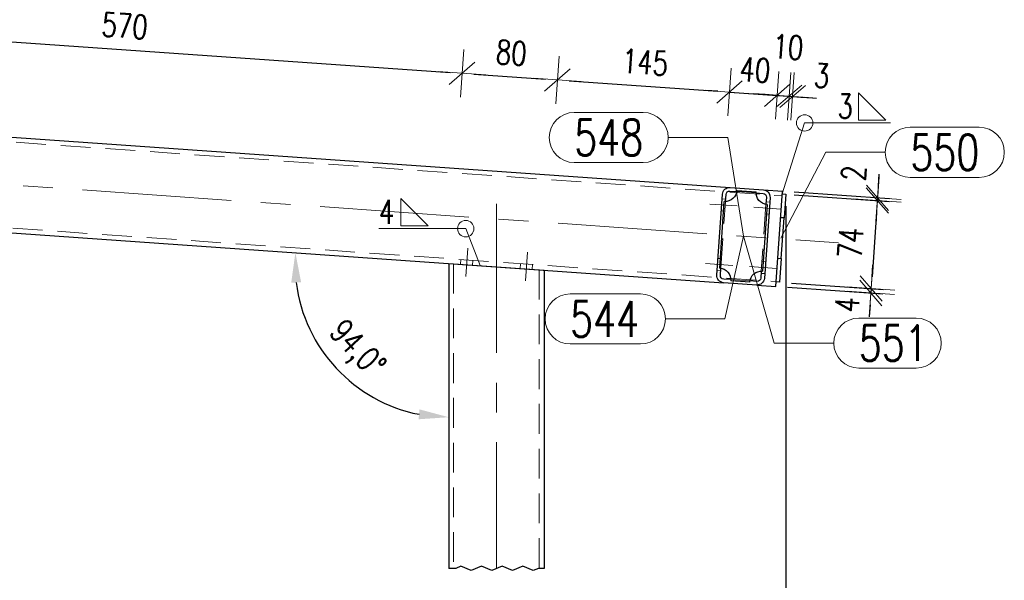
# Model space of a CAD drawing. Header units: millimetres. Extents: x -853 to -247, y 10927 to 11422.
# Tile 45 of 59: x -670 to -588, y 11273 to 11320. Entities that reach past the tile are written whole.
import ezdxf

# ---------------------------------------------------------------- set-up
doc = ezdxf.new("R2010")
doc.units = ezdxf.units.MM
doc.header["$LTSCALE"] = 10
doc.linetypes.add('HIDDEN', pattern=[0.375, 0.25, -0.125])
doc.linetypes.add('MITTE', pattern=[2, 1.25, -0.25, 0.25, -0.25])
doc.layers.get('Defpoints').update_dxf_attribs({"color": 1})
for name, color, linetype, lineweight in [('PS_DIM', 4, 'Continuous', 13), ('PS_Hidden', 2, 'HIDDEN', 9), ('PS_Mid', 5, 'MITTE', 15), ('PS_Pos', 1, 'Continuous', 15), ('PS_Shape', 161, 'Continuous', 30), ('PS_SOLID', 7, 'Continuous', 30), ('PS_Weld', 1, 'Continuous', 9)]:
    doc.layers.add(name, color=color, linetype=linetype, lineweight=lineweight)
doc.styles.add('simplex', font='simplex.shx', dxfattribs={"width": 0.75})
doc.dimstyles.new('1_10_GŁ_DS1-LS10', dxfattribs={"dimtxt": 2, "dimasz": 2, "dimexe": 2, "dimexo": 1, "dimgap": 1, "dimtad": 1, "dimjust": 4, "dimdec": 0, "dimlfac": 10, "dimtxsty": 'simplex', "dimblk1": 'NONE', "dimsah": 1, "dimcen": 2, "dimclrd": 256, "dimclre": 256, "dimclrt": 3, "dimadec": 1, "dimazin": 0, "dimtfac": 1, "dimtdec": 0, "dimtmove": 2, "dimatfit": 3, "dimfxl": 1, "dimarcsym": 0})
doc.dimstyles.new('1_10_PRZ', dxfattribs={"dimtxt": 2, "dimasz": 1, "dimexe": 2, "dimexo": 5, "dimgap": 1, "dimtad": 1, "dimdec": 0, "dimlfac": 10, "dimtxsty": 'simplex', "dimblk": 'dimznak', "dimcen": 2, "dimse1": 1, "dimse2": 1, "dimclrt": 3, "dimadec": 1, "dimazin": 0, "dimtfac": 1, "dimtdec": 0, "dimtix": 1, "dimtmove": 2, "dimatfit": 3, "dimldrblk": 'dim-grot', "dimfxl": 1, "dimarcsym": 0})
doc.dimstyles.new('1_10_SC', dxfattribs={"dimtxt": 2, "dimasz": 1, "dimexe": 1, "dimexo": 1, "dimgap": 1, "dimtad": 1, "dimdec": 0, "dimlfac": 10, "dimtxsty": 'simplex', "dimblk": 'dimznak', "dimcen": 2, "dimclrd": 256, "dimclre": 256, "dimclrt": 3, "dimadec": 1, "dimazin": 0, "dimtfac": 1, "dimtdec": 0, "dimtix": 1, "dimtmove": 2, "dimatfit": 3, "dimldrblk": 'dim-grot', "dimfxl": 1, "dimarcsym": 0})
doc.dimstyles.new('średnice', dxfattribs={"dimtxt": 2, "dimasz": 2.5, "dimexe": 1, "dimexo": 1, "dimgap": 1, "dimtad": 1, "dimdec": 0, "dimlfac": 10, "dimtxsty": 'simplex', "dimcen": 2, "dimclrd": 256, "dimclre": 256, "dimclrt": 3, "dimadec": 1, "dimazin": 0, "dimtfac": 1, "dimtdec": 0, "dimtix": 1, "dimtmove": 1, "dimatfit": 0, "dimfxl": 1, "dimarcsym": 0})

# ---------------------------------------------------------------- blocks, each defined once
blk = doc.blocks.new('*D28')
at = {"layer": 'Defpoints', "color": 0, "transparency": 16777216}
for p in [(-606.036, 11305.813), (-771.478, 11177.19), (-606.036, 11167.697)]:
    blk.add_point(p, dxfattribs=at)
at = {"layer": 'PS_DIM', "lineweight": -2, "transparency": 16777216}
for p, q in [((-606.036, 11304.813), (-606.036, 11165.697)), ((-771.478, 11176.19), (-771.478, 11165.697)), ((-771.478, 11167.697), (-608.036, 11167.697))]:
    blk.add_line(p, q, dxfattribs=at)
at = {"layer": 'PS_DIM', "transparency": 16777216}
blk.add_solid([(-608.036, 11168.03), (-608.036, 11167.363), (-606.036, 11167.697)], dxfattribs=at)
at = {"layer": 'PS_DIM', "color": 3, "transparency": 16777216, "insert": (-608.056, 11171.252), "char_height": 2, "attachment_point": 5, "rotation": 90, "style": 'simplex'}
blk.add_mtext('1654', dxfattribs=at)
blk = doc.blocks.new('_None')
blk = doc.blocks.new('dimznak')
at = {"color": 0}
for points in [[(0, 2), (0, -2)], [(-2, 0), (2, 0)]]:
    blk.add_lwpolyline(points, dxfattribs=at)
at = {"color": 2}
blk.add_lwpolyline([(1, 1), (-1, -1)], dxfattribs=at)
blk = doc.blocks.new('*D29')
at = {"layer": 'Defpoints', "color": 0, "transparency": 16777216}
for p in [(-606.036, 11305.813), (-779.478, 11177.19), (-606.036, 11161.722)]:
    blk.add_point(p, dxfattribs=at)
at = {"layer": 'PS_DIM', "color": 0, "lineweight": -2, "transparency": 16777216}
blk.add_line((-778.478, 11161.722), (-607.036, 11161.722), dxfattribs=at)
at = {"layer": 'PS_DIM', "color": 0, "lineweight": -2, "transparency": 16777216, "rotation": 180}
blk.add_blockref('dimznak', (-779.478, 11161.722), dxfattribs=at)
at = {"layer": 'PS_DIM', "color": 0, "lineweight": -2, "transparency": 16777216}
blk.add_blockref('dimznak', (-606.036, 11161.722), dxfattribs=at)
at = {"layer": 'PS_DIM', "color": 3, "transparency": 16777216, "insert": (-692.757, 11163.722), "char_height": 2, "attachment_point": 5, "style": 'simplex'}
blk.add_mtext('1734', dxfattribs=at)
blk = doc.blocks.new('dim-grot')
blk.add_hatch(color=256).paths.add_polyline_path([(0, 0), (-2, 0.5), (-2, -0.5)])
blk.add_lwpolyline([(0, 0), (-2, 0.5), (-2, -0.5), (0, 0)])
blk = doc.blocks.new('*D68')
at = {"layer": 'Defpoints', "color": 0, "transparency": 16777216}
for p in [(-633.198, 11315.945), (-690.655, 11311.366), (-634.314, 11300.004)]:
    blk.add_point(p, dxfattribs=at)
at = {"layer": 'PS_DIM', "color": 0, "lineweight": -2, "transparency": 16777216}
blk.add_line((-689.058, 11319.856), (-634.196, 11316.015), dxfattribs=at)
for p, rotation in [((-690.055, 11319.925), 175.995827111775), ((-633.198, 11315.945), 355.995827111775)]:
    blk.add_blockref('dimznak', p, dxfattribs=dict(at, rotation=rotation))
at = {"layer": 'PS_DIM', "color": 3, "transparency": 16777216, "insert": (-661.487, 11319.93), "char_height": 2, "attachment_point": 5, "rotation": 355.99583, "style": 'simplex'}
blk.add_mtext('570', dxfattribs=at)
blk = doc.blocks.new('*D69')
at = {"layer": 'Defpoints', "color": 0, "transparency": 16777216}
for p in [(-625.198, 11315.385), (-634.314, 11300.004), (-626.314, 11299.444)]:
    blk.add_point(p, dxfattribs=at)
at = {"layer": 'PS_DIM', "color": 0, "lineweight": -2, "transparency": 16777216}
blk.add_line((-632.201, 11315.876), (-626.196, 11315.455), dxfattribs=at)
for p, rotation in [((-633.198, 11315.945), 175.995827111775), ((-625.198, 11315.385), 355.995827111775)]:
    blk.add_blockref('dimznak', p, dxfattribs=dict(at, rotation=rotation))
at = {"layer": 'PS_DIM', "color": 3, "transparency": 16777216, "insert": (-629.058, 11317.66), "char_height": 2, "attachment_point": 5, "rotation": 355.99583, "style": 'simplex'}
blk.add_mtext('80', dxfattribs=at)
blk = doc.blocks.new('*D70')
at = {"layer": 'Defpoints', "color": 0, "transparency": 16777216}
for p in [(-610.749, 11314.374), (-611.349, 11305.814), (-626.314, 11299.444)]:
    blk.add_point(p, dxfattribs=at)
at = {"layer": 'PS_DIM', "color": 0, "lineweight": -2, "transparency": 16777216}
blk.add_line((-624.201, 11315.316), (-611.747, 11314.444), dxfattribs=at)
for p, rotation in [((-625.198, 11315.385), 175.995827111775), ((-610.749, 11314.374), 355.995827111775)]:
    blk.add_blockref('dimznak', p, dxfattribs=dict(at, rotation=rotation))
at = {"layer": 'PS_DIM', "color": 3, "transparency": 16777216, "insert": (-617.834, 11316.875), "char_height": 2, "attachment_point": 5, "rotation": 355.99583, "style": 'simplex'}
blk.add_mtext('145', dxfattribs=at)
blk = doc.blocks.new('*D71')
at = {"layer": 'Defpoints', "color": 0, "transparency": 16777216}
for p in [(-606.759, 11314.095), (-611.349, 11305.814), (-607.358, 11305.535)]:
    blk.add_point(p, dxfattribs=at)
at = {"layer": 'PS_DIM', "color": 0, "lineweight": -2, "transparency": 16777216}
for p, q in [((-611.747, 11314.444), (-612.745, 11314.514)), ((-610.749, 11314.374), (-606.759, 11314.095)), ((-605.762, 11314.025), (-604.764, 11313.955))]:
    blk.add_line(p, q, dxfattribs=at)
for p, rotation in [((-610.749, 11314.374), 355.995827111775), ((-606.759, 11314.095), 175.995827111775)]:
    blk.add_blockref('dimznak', p, dxfattribs=dict(at, rotation=rotation))
at = {"layer": 'PS_DIM', "color": 3, "transparency": 16777216, "insert": (-608.615, 11316.229), "char_height": 2, "attachment_point": 5, "rotation": 355.99583, "style": 'simplex'}
blk.add_mtext('40', dxfattribs=at)
blk = doc.blocks.new('*D72')
at = {"layer": 'Defpoints', "color": 0, "transparency": 16777216}
for p in [(-605.762, 11314.025), (-606.319, 11306.064), (-607.358, 11305.535)]:
    blk.add_point(p, dxfattribs=at)
at = {"layer": 'PS_DIM', "color": 0, "lineweight": -2, "transparency": 16777216}
for p, q in [((-607.757, 11314.164), (-608.754, 11314.234)), ((-606.759, 11314.095), (-605.762, 11314.025)), ((-604.764, 11313.955), (-603.767, 11313.885))]:
    blk.add_line(p, q, dxfattribs=at)
for p, rotation in [((-606.759, 11314.095), 355.995827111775), ((-605.762, 11314.025), 175.995827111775)]:
    blk.add_blockref('dimznak', p, dxfattribs=dict(at, rotation=rotation))
at = {"layer": 'PS_DIM', "color": 3, "transparency": 16777216, "insert": (-605.844, 11318.144), "char_height": 2, "attachment_point": 5, "rotation": 355.99583, "style": 'simplex'}
blk.add_mtext('10', dxfattribs=at)
blk = doc.blocks.new('*D73')
at = {"layer": 'Defpoints', "color": 0, "transparency": 16777216}
for p in [(-605.462, 11314.004), (-606.319, 11306.064), (-606.036, 11305.813)]:
    blk.add_point(p, dxfattribs=at)
at = {"layer": 'PS_DIM', "color": 0, "lineweight": -2, "transparency": 16777216}
for p, q in [((-606.759, 11314.095), (-607.757, 11314.164)), ((-605.762, 11314.025), (-605.462, 11314.004)), ((-604.465, 11313.934), (-603.467, 11313.864))]:
    blk.add_line(p, q, dxfattribs=at)
for p, rotation in [((-605.762, 11314.025), 355.995827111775), ((-605.462, 11314.004), 175.995827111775)]:
    blk.add_blockref('dimznak', p, dxfattribs=dict(at, rotation=rotation))
at = {"layer": 'PS_DIM', "color": 3, "transparency": 16777216, "insert": (-603.015, 11315.747), "char_height": 2, "attachment_point": 5, "rotation": 355.99583, "style": 'simplex'}
blk.add_mtext('3', dxfattribs=at)
blk = doc.blocks.new('*D75')
at = {"layer": 'Defpoints', "color": 0, "transparency": 16777216}
for p in [(-606.335, 11305.834), (-606.319, 11306.064), (-598.354, 11305.276)]:
    blk.add_point(p, dxfattribs=at)
at = {"layer": 'PS_DIM', "lineweight": -2, "transparency": 16777216}
for p, q in [((-598.269, 11306.503), (-598.199, 11307.5)), ((-605.337, 11305.764), (-597.357, 11305.206)), ((-605.321, 11305.994), (-597.341, 11305.435)), ((-598.338, 11305.505), (-598.354, 11305.276)), ((-598.424, 11304.278), (-598.494, 11303.28))]:
    blk.add_line(p, q, dxfattribs=at)
for p, rotation in [((-598.338, 11305.505), 265.9958270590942), ((-598.354, 11305.276), 85.99582705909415)]:
    blk.add_blockref('dimznak', p, dxfattribs=dict(at, rotation=rotation))
at = {"layer": 'PS_DIM', "color": 3, "transparency": 16777216, "insert": (-600.342, 11307.57), "char_height": 2, "attachment_point": 5, "rotation": 85.99583, "style": 'simplex'}
blk.add_mtext('2', dxfattribs=at)
blk = doc.blocks.new('*D76')
at = {"layer": 'Defpoints', "color": 0, "transparency": 16777216}
for p in [(-606.335, 11305.834), (-606.552, 11298.431), (-598.871, 11297.894)]:
    blk.add_point(p, dxfattribs=at)
at = {"layer": 'PS_DIM', "lineweight": -2, "transparency": 16777216}
for p, q in [((-605.337, 11305.764), (-597.357, 11305.206)), ((-598.424, 11304.278), (-598.801, 11298.891)), ((-605.555, 11298.361), (-597.874, 11297.824))]:
    blk.add_line(p, q, dxfattribs=at)
for p, rotation in [((-598.354, 11305.276), 85.99582705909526), ((-598.871, 11297.894), 265.9958270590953)]:
    blk.add_blockref('dimznak', p, dxfattribs=dict(at, rotation=rotation))
at = {"layer": 'PS_DIM', "color": 3, "transparency": 16777216, "insert": (-600.608, 11301.724), "char_height": 2, "attachment_point": 5, "rotation": 85.99583, "style": 'simplex'}
blk.add_mtext('74', dxfattribs=at)
blk = doc.blocks.new('*D77')
at = {"layer": 'Defpoints', "color": 0, "transparency": 16777216}
for p in [(-606.552, 11298.431), (-606.878, 11298.083), (-598.897, 11297.525)]:
    blk.add_point(p, dxfattribs=at)
at = {"layer": 'PS_DIM', "lineweight": -2, "transparency": 16777216}
for p, q in [((-598.801, 11298.891), (-598.732, 11299.889)), ((-605.555, 11298.361), (-597.874, 11297.824)), ((-605.88, 11298.014), (-597.899, 11297.455)), ((-598.871, 11297.894), (-598.897, 11297.525)), ((-598.967, 11296.527), (-599.037, 11295.53))]:
    blk.add_line(p, q, dxfattribs=at)
for p, rotation in [((-598.871, 11297.894), 265.9958270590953), ((-598.897, 11297.525), 85.99582705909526)]:
    blk.add_blockref('dimznak', p, dxfattribs=dict(at, rotation=rotation))
at = {"layer": 'PS_DIM', "color": 3, "transparency": 16777216, "insert": (-600.879, 11296.557), "char_height": 2, "attachment_point": 5, "rotation": 85.99583, "style": 'simplex'}
blk.add_mtext('4', dxfattribs=at)
blk = doc.blocks.new('*D79')
at = {"layer": 'Defpoints', "color": 0, "transparency": 16777216}
for p in [(-691.77, 11304.026), (-634.314, 11300.004), (-611.267, 11298.391), (-645.769, 11294.084), (-634.314, 11274.436)]:
    blk.add_point(p, dxfattribs=at)
at = {"layer": 'PS_DIM', "lineweight": -2, "transparency": 16777216}
blk.add_arc((-634.314, 11300.004), 12.894, 187.12193, 258.87389, dxfattribs=at)
at = {"layer": 'PS_DIM', "transparency": 16777216}
for points in [[(-647.525, 11298.394), (-646.692, 11298.417), (-647.177, 11300.904)], [(-636.762, 11287.767), (-636.843, 11286.937), (-634.314, 11287.109)]]:
    blk.add_solid(points, dxfattribs=at)
at = {"layer": 'PS_DIM', "color": 3, "transparency": 16777216, "insert": (-642.143, 11292.704), "char_height": 2, "attachment_point": 5, "rotation": 312.99791, "style": 'simplex'}
blk.add_mtext('94,0°', dxfattribs=at)
blk = doc.blocks.new('*X143')
at = {"color": 1}
for p, q in [((-633.72, 11274.436), (-634.314, 11274.436)), ((-633.72, 11274.436), (-634.314, 11274.436)), ((-633.286, 11274.62), (-633.72, 11274.436)), ((-633.286, 11274.62), (-633.72, 11274.436)), ((-632.419, 11274.253), (-633.286, 11274.62)), ((-632.419, 11274.253), (-633.286, 11274.62)), ((-631.552, 11274.62), (-632.419, 11274.253)), ((-631.552, 11274.62), (-632.419, 11274.253)), ((-630.686, 11274.253), (-631.552, 11274.62)), ((-630.686, 11274.253), (-631.552, 11274.62)), ((-629.819, 11274.62), (-630.686, 11274.253)), ((-629.819, 11274.62), (-630.686, 11274.253)), ((-628.952, 11274.253), (-629.819, 11274.62)), ((-628.952, 11274.253), (-629.819, 11274.62)), ((-628.085, 11274.62), (-628.952, 11274.253)), ((-628.085, 11274.62), (-628.952, 11274.253)), ((-627.218, 11274.253), (-628.085, 11274.62)), ((-627.218, 11274.253), (-628.085, 11274.62)), ((-626.785, 11274.436), (-627.218, 11274.253)), ((-626.785, 11274.436), (-627.218, 11274.253)), ((-626.314, 11274.436), (-626.785, 11274.436)), ((-626.314, 11274.436), (-626.785, 11274.436))]:
    blk.add_line(p, q, dxfattribs=at)
at = {"layer": 'PS_Hidden', "color": 2, "linetype": 'HIDDEN'}
for p, q in [((-779.078, 11317.756), (-606.347, 11305.665)), ((-771.878, 11310.034), (-606.85, 11298.482)), ((-610.136, 11306.03), (-608.529, 11305.918)), ((-611.483, 11299.604), (-611.091, 11305.2)), ((-611.377, 11305.415), (-611.077, 11305.394)), ((-607.699, 11304.963), (-608.091, 11299.366)), ((-607.686, 11305.157), (-607.386, 11305.136)), ((-611.446, 11304.418), (-611.147, 11304.397)), ((-607.755, 11304.159), (-607.456, 11304.139)), ((-633.316, 11299.934), (-633.289, 11300.333)), ((-632.319, 11299.864), (-632.291, 11300.263)), ((-628.309, 11299.584), (-628.281, 11299.983)), ((-611.726, 11300.428), (-611.426, 11300.407)), ((-608.035, 11300.169), (-607.735, 11300.148)), ((-633.914, 11299.976), (-633.914, 11274.436)), ((-627.312, 11299.514), (-627.284, 11299.913)), ((-626.714, 11299.472), (-626.714, 11274.436)), ((-611.795, 11299.43), (-611.496, 11299.409)), ((-608.105, 11299.172), (-607.805, 11299.151)), ((-609.046, 11298.536), (-610.652, 11298.648))]:
    blk.add_line(p, q, dxfattribs=at)
at = {"layer": 'PS_Mid', "color": 5, "linetype": 'MITTE'}
for p, q in [((-784.745, 11314.544), (-601.61, 11301.724)), ((-784.745, 11314.544), (-601.61, 11301.724)), ((-630.314, 11305.004), (-630.314, 11274.436)), ((-630.314, 11305.004), (-630.314, 11274.436)), ((-610.115, 11304.826), (-612.409, 11304.986)), ((-610.115, 11304.826), (-612.409, 11304.986)), ((-610.115, 11304.826), (-612.409, 11304.986)), ((-610.115, 11304.826), (-612.409, 11304.986)), ((-606.424, 11304.567), (-608.718, 11304.728)), ((-606.424, 11304.567), (-608.718, 11304.728)), ((-606.424, 11304.567), (-608.718, 11304.728)), ((-606.424, 11304.567), (-608.718, 11304.728)), ((-609.591, 11302.283), (-609.591, 11302.283)), ((-609.591, 11302.283), (-609.591, 11302.283)), ((-609.591, 11302.283), (-609.591, 11302.283)), ((-632.72, 11301.296), (-632.888, 11298.902)), ((-632.72, 11301.296), (-632.888, 11298.902)), ((-632.72, 11301.296), (-632.888, 11298.902)), ((-632.72, 11301.296), (-632.888, 11298.902)), ((-627.713, 11300.945), (-627.88, 11298.551)), ((-627.713, 11300.945), (-627.88, 11298.551)), ((-627.713, 11300.945), (-627.88, 11298.551)), ((-627.713, 11300.945), (-627.88, 11298.551)), ((-610.464, 11299.838), (-612.758, 11299.999)), ((-610.464, 11299.838), (-612.758, 11299.999)), ((-610.464, 11299.838), (-612.758, 11299.999)), ((-610.464, 11299.838), (-612.758, 11299.999)), ((-606.773, 11299.58), (-609.067, 11299.74)), ((-606.773, 11299.58), (-609.067, 11299.74)), ((-606.773, 11299.58), (-609.067, 11299.74)), ((-606.773, 11299.58), (-609.067, 11299.74))]:
    blk.add_line(p, q, dxfattribs=at)
at = {"layer": 'PS_SOLID', "color": 7, "linetype": 'Continuous'}
for p, q in [((-691.211, 11312.006), (-610.708, 11306.371)), ((-611.823, 11299.031), (-611.349, 11305.814)), ((-611.091, 11305.2), (-611.049, 11305.793)), ((-610.729, 11306.072), (-610.136, 11306.03)), ((-610.708, 11306.371), (-607.915, 11306.176)), ((-610.124, 11306.13), (-608.527, 11306.018)), ((-608.529, 11305.918), (-607.936, 11305.876)), ((-607.915, 11306.176), (-606.319, 11306.064)), ((-606.878, 11298.083), (-606.319, 11306.064)), ((-606.335, 11305.834), (-606.036, 11305.813)), ((-606.036, 11305.813), (-606.175, 11303.818)), ((-611.582, 11299.616), (-611.191, 11305.202)), ((-607.6, 11304.951), (-607.991, 11299.364)), ((-607.358, 11305.535), (-607.833, 11298.752)), ((-607.658, 11305.556), (-607.699, 11304.963)), ((-691.77, 11304.026), (-611.267, 11298.391)), ((-606.175, 11303.818), (-606.475, 11303.839)), ((-606.413, 11300.426), (-606.175, 11303.818)), ((-634.314, 11300.004), (-634.314, 11274.436)), ((-634.314, 11300.004), (-626.314, 11299.444)), ((-606.712, 11300.447), (-606.413, 11300.426)), ((-606.413, 11300.426), (-606.552, 11298.431)), ((-626.314, 11299.444), (-626.314, 11274.436)), ((-611.524, 11299.01), (-611.483, 11299.604)), ((-608.091, 11299.366), (-608.132, 11298.773)), ((-608.474, 11298.195), (-611.267, 11298.391)), ((-610.652, 11298.648), (-611.246, 11298.69)), ((-609.058, 11298.436), (-610.654, 11298.548)), ((-608.453, 11298.494), (-609.046, 11298.536)), ((-606.552, 11298.431), (-606.852, 11298.452)), ((-608.474, 11298.195), (-606.878, 11298.083))]:
    blk.add_line(p, q, dxfattribs=at)
at = {"layer": 'PS_SOLID', "extrusion": (0, 0, -1)}
for centre, radius, start, end in [((610.75, 11305.773), 0.6, 4.00417, 94.00417), ((611.121, 11306.199), 1, 184.00417, 274.00417), ((610.75, 11305.773), 0.3, 4.00417, 94.00417), ((607.53, 11305.948), 1, 274.00417, 4.00417), ((607.957, 11305.577), 0.3, 94.00417, 184.00417), ((607.957, 11305.577), 0.6, 94.00417, 184.00417), ((611.652, 11298.618), 1, 94.00417, 184.00417), ((608.061, 11298.367), 1, 4.00417, 94.00417), ((611.225, 11298.989), 0.6, 274.00417, 4.00417), ((611.225, 11298.989), 0.3, 274.00417, 4.00417), ((608.432, 11298.794), 0.6, 184.00417, 274.00417), ((608.432, 11298.794), 0.3, 184.00417, 274.00417)]:
    blk.add_arc(centre, radius, start, end, dxfattribs=at)
blk = doc.blocks.new('*X164')
at = {"color": 1}
for p, q in [((-623.783, 11312.663), (-617.997, 11312.663)), ((-615.897, 11310.563), (-610.897, 11310.563)), ((-609.591, 11302.283), (-610.897, 11310.563)), ((-623.783, 11308.463), (-617.997, 11308.463))]:
    blk.add_line(p, q, dxfattribs=at)
for centre, start, end in [((-623.783, 11310.563), 90, 270), ((-617.997, 11310.563), 270, 90)]:
    blk.add_arc(centre, 2.1, start, end, dxfattribs=at)
at = {"color": 30, "style": 'simplex', "width": 0.75}
blk.add_text('548', height=3, dxfattribs=at).set_placement((-623.783, 11309.063))
blk = doc.blocks.new('*X165')
at = {"color": 1}
for p, q in [((-609.591, 11302.283), (-611.135, 11295.349)), ((-624.128, 11297.449), (-618.235, 11297.449)), ((-616.135, 11295.349), (-611.135, 11295.349)), ((-624.128, 11293.249), (-618.235, 11293.249))]:
    blk.add_line(p, q, dxfattribs=at)
for centre, start, end in [((-624.128, 11295.349), 90, 270), ((-618.235, 11295.349), 270, 90)]:
    blk.add_arc(centre, 2.1, start, end, dxfattribs=at)
at = {"color": 30, "style": 'simplex', "width": 0.75}
blk.add_text('544', height=3, dxfattribs=at).set_placement((-624.128, 11293.849))
blk = doc.blocks.new('*X166')
at = {"color": 1}
for p, q in [((-623.783, 11312.663), (-617.997, 11312.663)), ((-615.897, 11310.563), (-610.897, 11310.563)), ((-609.591, 11302.283), (-610.897, 11310.563)), ((-623.783, 11308.463), (-617.997, 11308.463))]:
    blk.add_line(p, q, dxfattribs=at)
for centre, start, end in [((-623.783, 11310.563), 90, 270), ((-617.997, 11310.563), 270, 90)]:
    blk.add_arc(centre, 2.1, start, end, dxfattribs=at)
at = {"color": 30, "style": 'simplex', "width": 0.75}
blk.add_text('548', height=3, dxfattribs=at).set_placement((-623.783, 11309.063))
blk = doc.blocks.new('*X167')
at = {"color": 1}
for p, q in [((-595.589, 11311.422), (-589.803, 11311.422)), ((-606.444, 11302.133), (-602.689, 11309.322)), ((-602.689, 11309.322), (-597.689, 11309.322)), ((-595.589, 11307.222), (-589.803, 11307.222))]:
    blk.add_line(p, q, dxfattribs=at)
for centre, start, end in [((-595.589, 11309.322), 90, 270), ((-589.803, 11309.322), 270, 90)]:
    blk.add_arc(centre, 2.1, start, end, dxfattribs=at)
at = {"color": 30, "style": 'simplex', "width": 0.75}
blk.add_text('550', height=3, dxfattribs=at).set_placement((-595.589, 11307.822))
blk = doc.blocks.new('*X168')
at = {"color": 1}
for p, q in [((-595.589, 11311.422), (-589.803, 11311.422)), ((-606.444, 11302.133), (-602.689, 11309.322)), ((-602.689, 11309.322), (-597.689, 11309.322)), ((-595.589, 11307.222), (-589.803, 11307.222))]:
    blk.add_line(p, q, dxfattribs=at)
for centre, start, end in [((-595.589, 11309.322), 90, 270), ((-589.803, 11309.322), 270, 90)]:
    blk.add_arc(centre, 2.1, start, end, dxfattribs=at)
at = {"color": 30, "style": 'simplex', "width": 0.75}
blk.add_text('550', height=3, dxfattribs=at).set_placement((-595.589, 11307.822))
blk = doc.blocks.new('*X169')
at = {"color": 1}
for p, q in [((-609.591, 11302.283), (-607.013, 11293.324)), ((-599.913, 11295.424), (-595.091, 11295.424)), ((-607.013, 11293.324), (-602.013, 11293.324)), ((-599.913, 11291.224), (-595.091, 11291.224))]:
    blk.add_line(p, q, dxfattribs=at)
for centre, start, end in [((-599.913, 11293.324), 90, 270), ((-595.091, 11293.324), 270, 90)]:
    blk.add_arc(centre, 2.1, start, end, dxfattribs=at)
at = {"color": 30, "style": 'simplex', "width": 0.75}
blk.add_text('551', height=3, dxfattribs=at).set_placement((-599.913, 11291.824))
blk = doc.blocks.new('*X170')
at = {"color": 1}
for p, q in [((-609.591, 11302.283), (-607.013, 11293.324)), ((-599.913, 11295.424), (-595.091, 11295.424)), ((-607.013, 11293.324), (-602.013, 11293.324)), ((-599.913, 11291.224), (-595.091, 11291.224))]:
    blk.add_line(p, q, dxfattribs=at)
for centre, start, end in [((-599.913, 11293.324), 90, 270), ((-595.091, 11293.324), 270, 90)]:
    blk.add_arc(centre, 2.1, start, end, dxfattribs=at)
at = {"color": 30, "style": 'simplex', "width": 0.75}
blk.add_text('551', height=3, dxfattribs=at).set_placement((-599.913, 11291.824))
blk = doc.blocks.new('*X280')
at = {"color": 3}
for p, q in [((-597.637, 11312.014), (-599.937, 11314.314)), ((-599.937, 11314.314), (-599.937, 11312.014)), ((-599.937, 11312.014), (-597.637, 11312.014))]:
    blk.add_line(p, q, dxfattribs=at)
at = {"color": 9}
for p, q in [((-606.335, 11305.834), (-604.452, 11311.784)), ((-604.452, 11311.784), (-597.242, 11311.784))]:
    blk.add_line(p, q, dxfattribs=at)
blk.add_circle((-604.452, 11311.784), 0.69, dxfattribs=at)
at = {"color": 2, "style": 'simplex', "width": 0.75}
blk.add_text('3', height=2, dxfattribs=at).set_placement((-601.692, 11312.184))
blk = doc.blocks.new('*X281')
at = {"color": 3}
for p, q in [((-636.026, 11303.153), (-638.326, 11305.453)), ((-638.326, 11305.453), (-638.326, 11303.153)), ((-638.326, 11303.153), (-636.026, 11303.153))]:
    blk.add_line(p, q, dxfattribs=at)
at = {"color": 9}
for p in [(-640.165, 11302.923), (-631.668, 11299.819)]:
    blk.add_line(p, (-632.884, 11302.923), dxfattribs=at)
blk.add_circle((-632.884, 11302.923), 0.69, dxfattribs=at)
at = {"color": 2, "style": 'simplex', "width": 0.75}
blk.add_text('4', height=2, dxfattribs=at).set_placement((-640.165, 11303.323))

msp = doc.modelspace()

# ---------------------------------------------------------------- block references
at = {"layer": 'PS_Pos'}
for name in ['*X164', '*X166', '*X167', '*X168', '*X165', '*X169', '*X170']:
    msp.add_blockref(name, (0, 0), dxfattribs=at)
at = {"layer": 'PS_Shape', "color": 31}
msp.add_blockref('*X143', (0, 0), dxfattribs=at)
at = {"layer": 'PS_Weld'}
for name in ['*X280', '*X281']:
    msp.add_blockref(name, (0, 0), dxfattribs=at)

# ---------------------------------------------------------------- dimensions: what is measured, and where the dimension line sits
at = {"layer": 'PS_DIM'}
for base, p1, p2, angle, dimstyle, picture, middle in [((-633.198, 11315.945), (-690.655, 11311.366), (-634.314, 11300.004), 175.99583, '1_10_PRZ', '*D68', (-661.487, 11319.93)), ((-625.198, 11315.385), (-634.314, 11300.004), (-626.314, 11299.444), 175.99583, '1_10_PRZ', '*D69', (-629.058, 11317.66)), ((-610.749, 11314.374), (-626.314, 11299.444), (-611.349, 11305.814), 175.99583, '1_10_PRZ', '*D70', (-617.834, 11316.875)), ((-606.759, 11314.095), (-611.349, 11305.814), (-607.358, 11305.535), 175.99583, '1_10_PRZ', '*D71', (-608.615, 11316.229)), ((-598.871, 11297.894), (-606.335, 11305.834), (-606.552, 11298.431), 85.99583, '1_10_SC', '*D76', (-600.608, 11301.724))]:
    dim = msp.add_linear_dim(base=base, p1=p1, p2=p2, angle=angle, dimstyle=dimstyle, dxfattribs=at)
    dim.commit()
    dim.dimension.update_dxf_attribs({"geometry": picture, "text_midpoint": middle})
for base, p1, p2, angle, dimstyle, picture, middle, dimtype in [((-605.762, 11314.025), (-607.358, 11305.535), (-606.319, 11306.064), 175.99583, '1_10_PRZ', '*D72', (-605.844, 11318.144), 128), ((-605.462, 11314.004), (-606.319, 11306.064), (-606.036, 11305.813), 175.99583, '1_10_PRZ', '*D73', (-603.015, 11315.747), 128), ((-598.354, 11305.276), (-606.319, 11306.064), (-606.335, 11305.834), 265.99583, '1_10_SC', '*D75', (-600.342, 11307.57), 129), ((-598.897, 11297.525), (-606.552, 11298.431), (-606.878, 11298.083), 85.99583, '1_10_SC', '*D77', (-600.879, 11296.557), 128)]:
    dim = msp.add_linear_dim(base=base, p1=p1, p2=p2, angle=angle, dimstyle=dimstyle, dxfattribs=at)
    dim.commit()
    dim.dimension.update_dxf_attribs({"geometry": picture, "text_midpoint": middle, "dimtype": dimtype})
dim = msp.add_linear_dim(base=(-606.036, 11161.722), p1=(-779.478, 11177.19), p2=(-606.036, 11305.813), dimstyle='1_10_PRZ', dxfattribs=at)
dim.commit()
dim.dimension.update_dxf_attribs({"geometry": '*D29', "text_midpoint": (-692.757, 11163.722)})
dim = msp.add_linear_dim(base=(-606.036, 11167.697), p1=(-771.478, 11177.19), p2=(-606.036, 11305.813), dimstyle='1_10_GŁ_DS1-LS10', dxfattribs=at)
dim.commit()
dim.dimension.update_dxf_attribs({"geometry": '*D28', "text_midpoint": (-608.056, 11171.252), "dimtype": 128, "text_rotation": 90})
dim = msp.add_angular_dim_2l(base=(-645.769, 11294.084), line1=((-634.314, 11300.004), (-634.314, 11274.436)), line2=((-691.77, 11304.026), (-611.267, 11298.391)), dimstyle='średnice', dxfattribs=at)
dim.commit()
dim.dimension.update_dxf_attribs({"geometry": '*D79', "text_midpoint": (-642.143, 11292.704)})

doc.saveas('drawing.dxf')
